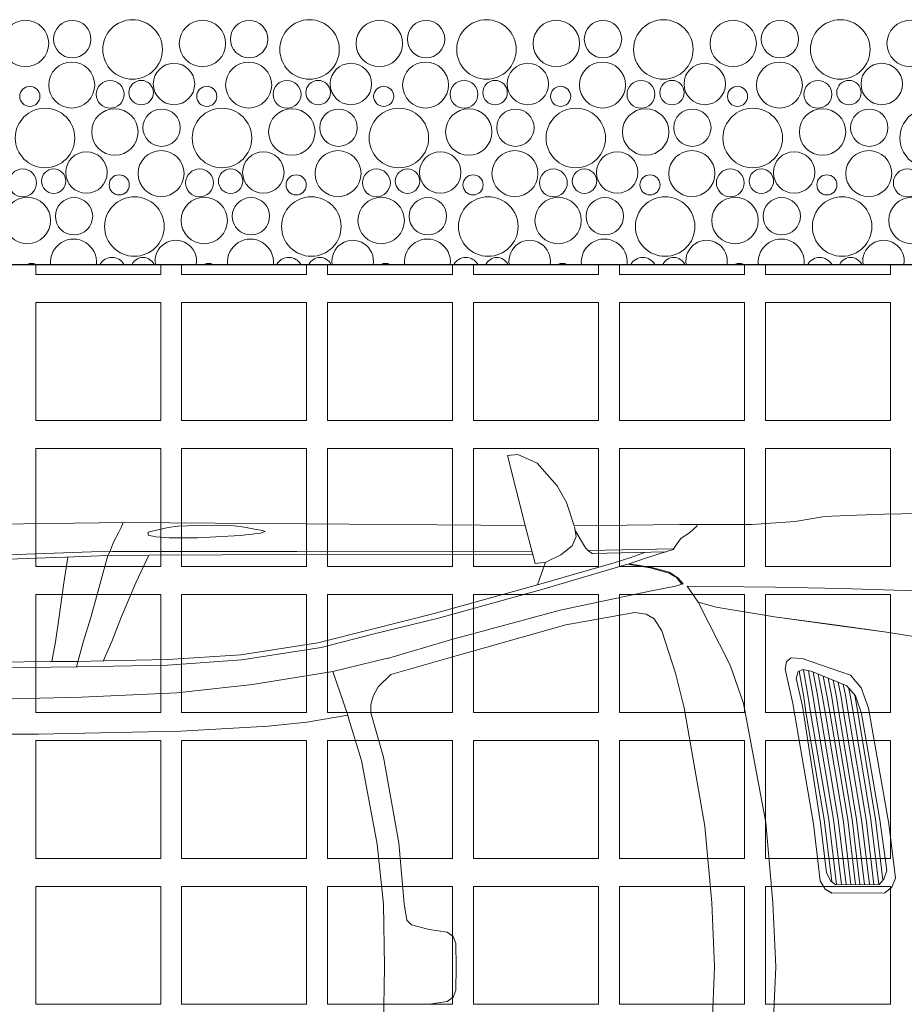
# Model space of a CAD drawing. Header units: metres. Extents: x -167 to 262, y -186 to 508.
# Tile 192 of 256: x 69 to 70.82, y 34.48 to 36.5. Entities that reach past the tile are written whole.
import ezdxf

# ---------------------------------------------------------------- set-up
doc = ezdxf.new("R2010")
doc.units = ezdxf.units.M
doc.header["$MEASUREMENT"] = 0
doc.layers.add('60 Auffüllung', color=7, linetype='Continuous')
doc.layers.add('60 Stellplätze', color=7, linetype='Continuous')

# ---------------------------------------------------------------- blocks, each defined once
blk = doc.blocks.new('*X52', base_point=(27236.1321, 33357.279))
at = {"layer": '60 Auffüllung', "color": 7, "linetype": 'Continuous', "lineweight": 18, "true_color": 0xefefef}
for centre, radius in [((69.0112, 36.454), 0.0477), ((69.1072, 36.4628), 0.0384), ((69.2313, 36.4416), 0.0612), ((69.3749, 36.454), 0.0477), ((69.4709, 36.4628), 0.0384), ((69.595, 36.4416), 0.0612), ((69.7386, 36.454), 0.0477), ((69.8346, 36.4628), 0.0384), ((69.9587, 36.4416), 0.0612), ((70.1023, 36.454), 0.0477), ((70.1983, 36.4628), 0.0384), ((70.3224, 36.4416), 0.0612), ((70.466, 36.454), 0.0477), ((70.562, 36.4628), 0.0384), ((70.6861, 36.4416), 0.0612), ((70.8297, 36.454), 0.0477), ((69.1062, 36.3685), 0.0473), ((69.3164, 36.3706), 0.0426), ((69.4699, 36.3685), 0.0473), ((69.6801, 36.3706), 0.0426), ((69.8336, 36.3685), 0.0473), ((70.0438, 36.3706), 0.0426), ((70.1973, 36.3685), 0.0473), ((70.4075, 36.3706), 0.0426), ((70.561, 36.3685), 0.0473), ((70.7713, 36.3706), 0.0426), ((69.1852, 36.3494), 0.0286), ((69.249, 36.3529), 0.0251), ((69.5489, 36.3494), 0.0286), ((69.6128, 36.3529), 0.0251), ((69.9126, 36.3494), 0.0286), ((69.9765, 36.3529), 0.0251), ((70.2763, 36.3494), 0.0286), ((70.3402, 36.3529), 0.0251), ((70.64, 36.3494), 0.0286), ((70.7039, 36.3529), 0.0251), ((69.0201, 36.3452), 0.0207), ((69.3838, 36.3452), 0.0207), ((69.7475, 36.3452), 0.0207), ((70.1112, 36.3452), 0.0207), ((70.4749, 36.3452), 0.0207), ((69.0513, 36.2596), 0.0612), ((69.1949, 36.272), 0.0477), ((69.2909, 36.2808), 0.0384), ((69.415, 36.2596), 0.0612), ((69.5586, 36.272), 0.0477), ((69.6546, 36.2808), 0.0384), ((69.7787, 36.2596), 0.0612), ((69.9223, 36.272), 0.0477), ((70.0183, 36.2808), 0.0384), ((70.1424, 36.2596), 0.0612), ((70.286, 36.272), 0.0477), ((70.382, 36.2808), 0.0384), ((70.5061, 36.2596), 0.0612), ((70.6497, 36.272), 0.0477), ((70.7457, 36.2808), 0.0384), ((70.8699, 36.2596), 0.0612), ((69.1364, 36.1887), 0.0426), ((69.2899, 36.1865), 0.0473), ((69.5001, 36.1887), 0.0426), ((69.6536, 36.1865), 0.0473), ((69.8638, 36.1887), 0.0426), ((70.0173, 36.1865), 0.0473), ((70.2275, 36.1887), 0.0426), ((70.381, 36.1865), 0.0473), ((70.5913, 36.1887), 0.0426), ((70.7447, 36.1865), 0.0473), ((69.0052, 36.1674), 0.0286), ((69.069, 36.1709), 0.0251), ((69.3689, 36.1674), 0.0286), ((69.4328, 36.1709), 0.0251), ((69.7326, 36.1674), 0.0286), ((69.7965, 36.1709), 0.0251), ((70.0963, 36.1674), 0.0286), ((70.1602, 36.1709), 0.0251), ((70.46, 36.1674), 0.0286), ((70.5239, 36.1709), 0.0251), ((70.8238, 36.1674), 0.0286), ((69.2038, 36.1632), 0.0207), ((69.5675, 36.1632), 0.0207), ((69.9312, 36.1632), 0.0207), ((70.2949, 36.1632), 0.0207), ((70.6586, 36.1632), 0.0207), ((69.0149, 36.09), 0.0477), ((69.1109, 36.0988), 0.0384), ((69.235, 36.0776), 0.0612), ((69.3786, 36.09), 0.0477), ((69.4746, 36.0988), 0.0384), ((69.5987, 36.0776), 0.0612), ((69.7423, 36.09), 0.0477), ((69.8383, 36.0988), 0.0384), ((69.9624, 36.0776), 0.0612), ((70.106, 36.09), 0.0477), ((70.202, 36.0988), 0.0384), ((70.3261, 36.0776), 0.0612), ((70.4697, 36.09), 0.0477), ((70.5657, 36.0988), 0.0384), ((70.6899, 36.0776), 0.0612), ((70.8334, 36.09), 0.0477)]:
    blk.add_circle(centre, radius, dxfattribs=at)
for centre, radius, start, end in [((69.1099, 36.0045), 0.0473, 354.3955, 185.5936), ((69.3201, 36.0067), 0.0426, 350.794, 189.195), ((69.4736, 36.0045), 0.0473, 354.3532, 185.6358), ((69.6838, 36.0067), 0.0426, 350.7466, 189.2424), ((69.8373, 36.0045), 0.0473, 354.3109, 185.6781), ((70.0475, 36.0067), 0.0426, 350.6992, 189.2898), ((70.201, 36.0045), 0.0473, 354.2686, 185.7204), ((70.4113, 36.0067), 0.0426, 350.6518, 189.3372), ((70.5647, 36.0045), 0.0473, 354.2263, 185.7627), ((70.775, 36.0067), 0.0426, 350.6044, 189.3847), ((69.1889, 35.9854), 0.0286, 30.4364, 149.5526), ((69.2528, 35.9889), 0.0251, 25.8449, 154.1442), ((69.5526, 35.9854), 0.0286, 30.3557, 149.6334), ((69.6165, 35.9889), 0.0251, 25.7567, 154.2324), ((69.9163, 35.9854), 0.0286, 30.275, 149.714), ((69.9802, 35.9889), 0.0251, 25.6685, 154.3205), ((70.28, 35.9854), 0.0286, 30.1944, 149.7947), ((70.3439, 35.9889), 0.0251, 25.5804, 154.4086), ((70.6438, 35.9854), 0.0286, 30.1138, 149.8752), ((70.7076, 35.9889), 0.0251, 25.4924, 154.4966), ((69.0238, 35.9812), 0.0207, 64.3904, 115.5987), ((69.3875, 35.9812), 0.0207, 64.1684, 115.8206), ((69.7512, 35.9812), 0.0207, 63.9482, 116.0408), ((70.1149, 35.9812), 0.0207, 63.7298, 116.2593), ((70.4786, 35.9812), 0.0207, 63.513, 116.476)]:
    blk.add_arc(centre, radius, start, end, dxfattribs=at)
blk = doc.blocks.new('*X55', base_point=(27236.1321, 33357.279))
at = {"layer": '60 Auffüllung', "color": 253, "linetype": 'Continuous', "lineweight": 18, "true_color": 0xb4b4b4}
for p, q in [((69.0321, 35.9991), (69.0321, 35.979)), ((69.2891, 35.979), (69.2891, 35.9991)), ((69.3321, 35.9991), (69.3321, 35.979)), ((69.5891, 35.979), (69.5891, 35.9991)), ((69.6321, 35.9991), (69.6321, 35.979)), ((69.8891, 35.979), (69.8891, 35.9991)), ((69.9321, 35.9991), (69.9321, 35.979)), ((70.1891, 35.979), (70.1891, 35.9991)), ((70.2321, 35.9991), (70.2321, 35.979)), ((70.4891, 35.979), (70.4891, 35.9991)), ((70.5321, 35.9991), (70.5321, 35.979)), ((70.7891, 35.979), (70.7891, 35.9991)), ((69.0321, 35.979), (69.2891, 35.979)), ((69.3321, 35.979), (69.5891, 35.979)), ((69.6321, 35.979), (69.8891, 35.979)), ((69.9321, 35.979), (70.1891, 35.979)), ((70.2321, 35.979), (70.4891, 35.979)), ((70.5321, 35.979), (70.7891, 35.979)), ((69.2891, 35.9212), (69.0321, 35.9212)), ((69.0321, 35.9212), (69.0321, 35.679)), ((69.2891, 35.679), (69.2891, 35.9212)), ((69.5891, 35.9212), (69.3321, 35.9212)), ((69.3321, 35.9212), (69.3321, 35.679)), ((69.5891, 35.679), (69.5891, 35.9212)), ((69.8891, 35.9212), (69.6321, 35.9212)), ((69.6321, 35.9212), (69.6321, 35.679)), ((69.8891, 35.679), (69.8891, 35.9212)), ((70.1891, 35.9212), (69.9321, 35.9212)), ((69.9321, 35.9212), (69.9321, 35.679)), ((70.1891, 35.679), (70.1891, 35.9212)), ((70.4891, 35.9212), (70.2321, 35.9212)), ((70.2321, 35.9212), (70.2321, 35.679)), ((70.4891, 35.679), (70.4891, 35.9212)), ((70.7891, 35.9212), (70.5321, 35.9212)), ((70.5321, 35.9212), (70.5321, 35.679)), ((70.7891, 35.679), (70.7891, 35.9212)), ((69.0321, 35.679), (69.2891, 35.679)), ((69.3321, 35.679), (69.5891, 35.679)), ((69.6321, 35.679), (69.8891, 35.679)), ((69.9321, 35.679), (70.1891, 35.679)), ((70.2321, 35.679), (70.4891, 35.679)), ((70.5321, 35.679), (70.7891, 35.679)), ((69.2891, 35.6212), (69.0321, 35.6212)), ((69.0321, 35.6212), (69.0321, 35.379)), ((69.2891, 35.379), (69.2891, 35.6212)), ((69.5891, 35.6212), (69.3321, 35.6212)), ((69.3321, 35.6212), (69.3321, 35.379)), ((69.5891, 35.379), (69.5891, 35.6212)), ((69.8891, 35.6212), (69.6321, 35.6212)), ((69.6321, 35.6212), (69.6321, 35.379)), ((69.8891, 35.379), (69.8891, 35.6212)), ((70.1891, 35.6212), (69.9321, 35.6212)), ((69.9321, 35.6212), (69.9321, 35.379)), ((70.1891, 35.379), (70.1891, 35.6212)), ((70.4891, 35.6212), (70.2321, 35.6212)), ((70.2321, 35.6212), (70.2321, 35.379)), ((70.4891, 35.379), (70.4891, 35.6212)), ((70.7891, 35.6212), (70.5321, 35.6212)), ((70.5321, 35.6212), (70.5321, 35.379)), ((70.7891, 35.379), (70.7891, 35.6212)), ((69.0321, 35.379), (69.2891, 35.379)), ((69.3321, 35.379), (69.5891, 35.379)), ((69.6321, 35.379), (69.8891, 35.379)), ((69.9321, 35.379), (70.1891, 35.379)), ((70.2321, 35.379), (70.4891, 35.379)), ((70.5321, 35.379), (70.7891, 35.379)), ((69.2891, 35.3212), (69.0321, 35.3212)), ((69.0321, 35.3212), (69.0321, 35.079)), ((69.2891, 35.079), (69.2891, 35.3212)), ((69.5891, 35.3212), (69.3321, 35.3212)), ((69.3321, 35.3212), (69.3321, 35.079)), ((69.5891, 35.079), (69.5891, 35.3212)), ((69.8891, 35.3212), (69.6321, 35.3212)), ((69.6321, 35.3212), (69.6321, 35.079)), ((69.8891, 35.079), (69.8891, 35.3212)), ((70.1891, 35.3212), (69.9321, 35.3212)), ((69.9321, 35.3212), (69.9321, 35.079)), ((70.1891, 35.079), (70.1891, 35.3212)), ((70.4891, 35.3212), (70.2321, 35.3212)), ((70.2321, 35.3212), (70.2321, 35.079)), ((70.4891, 35.079), (70.4891, 35.3212)), ((70.7891, 35.3212), (70.5321, 35.3212)), ((70.5321, 35.3212), (70.5321, 35.079)), ((70.7891, 35.079), (70.7891, 35.3212)), ((69.0321, 35.079), (69.2891, 35.079)), ((69.3321, 35.079), (69.5891, 35.079)), ((69.6321, 35.079), (69.8891, 35.079)), ((69.9321, 35.079), (70.1891, 35.079)), ((70.2321, 35.079), (70.4891, 35.079)), ((70.5321, 35.079), (70.7891, 35.079)), ((69.2891, 35.0212), (69.0321, 35.0212)), ((69.0321, 35.0212), (69.0321, 34.779)), ((69.2891, 34.779), (69.2891, 35.0212)), ((69.5891, 35.0212), (69.3321, 35.0212)), ((69.3321, 35.0212), (69.3321, 34.779)), ((69.5891, 34.779), (69.5891, 35.0212)), ((69.8891, 35.0212), (69.6321, 35.0212)), ((69.6321, 35.0212), (69.6321, 34.779)), ((69.8891, 34.779), (69.8891, 35.0212)), ((70.1891, 35.0212), (69.9321, 35.0212)), ((69.9321, 35.0212), (69.9321, 34.779)), ((70.1891, 34.779), (70.1891, 35.0212)), ((70.4891, 35.0212), (70.2321, 35.0212)), ((70.2321, 35.0212), (70.2321, 34.779)), ((70.4891, 34.779), (70.4891, 35.0212)), ((70.7891, 35.0212), (70.5321, 35.0212)), ((70.5321, 35.0212), (70.5321, 34.779)), ((70.7891, 34.779), (70.7891, 35.0212)), ((69.0321, 34.779), (69.2891, 34.779)), ((69.3321, 34.779), (69.5891, 34.779)), ((69.6321, 34.779), (69.8891, 34.779)), ((69.9321, 34.779), (70.1891, 34.779)), ((70.2321, 34.779), (70.4891, 34.779)), ((70.5321, 34.779), (70.7891, 34.779)), ((69.2891, 34.7212), (69.0321, 34.7212)), ((69.0321, 34.7212), (69.0321, 34.479)), ((69.2891, 34.479), (69.2891, 34.7212)), ((69.5891, 34.7212), (69.3321, 34.7212)), ((69.3321, 34.7212), (69.3321, 34.479)), ((69.5891, 34.479), (69.5891, 34.7212)), ((69.8891, 34.7212), (69.6321, 34.7212)), ((69.6321, 34.7212), (69.6321, 34.479)), ((69.8891, 34.479), (69.8891, 34.7212)), ((70.1891, 34.7212), (69.9321, 34.7212)), ((69.9321, 34.7212), (69.9321, 34.479)), ((70.1891, 34.479), (70.1891, 34.7212)), ((70.4891, 34.7212), (70.2321, 34.7212)), ((70.2321, 34.7212), (70.2321, 34.479)), ((70.4891, 34.479), (70.4891, 34.7212)), ((70.7891, 34.7212), (70.5321, 34.7212)), ((70.5321, 34.7212), (70.5321, 34.479)), ((70.7891, 34.479), (70.7891, 34.7212)), ((69.0321, 34.479), (69.2891, 34.479)), ((69.3321, 34.479), (69.5891, 34.479)), ((69.6321, 34.479), (69.8891, 34.479)), ((69.9321, 34.479), (70.1891, 34.479)), ((70.2321, 34.479), (70.4891, 34.479)), ((70.5321, 34.479), (70.7891, 34.479))]:
    blk.add_line(p, q, dxfattribs=at)
blk = doc.blocks.new('Oberklassewagen 27')
at = {"layer": '60 Stellplätze', "color": 7, "linetype": 'Continuous', "lineweight": 13}
for p, q in [((0.5036, 0.132), (0.4976, 0)), ((0.5036, 0.132), (0.4976, 0)), ((0.6238, 0.0002), (0.629, 0.1315)), ((1.302, 0.0002), (1.3043, 0.1291)), ((1.1553, 0.0482), (1.1609, 0.0621)), ((1.1609, 0.0621), (1.1732, 0.071)), ((1.2103, 0.077), (1.1732, 0.071)), ((1.1544, 0), (1.1553, 0.0482)), ((0.5036, -0.132), (0.4976, 0)), ((0.5036, -0.132), (0.4976, 0)), ((1.1544, 0), (1.1553, -0.0482)), ((0.6238, -0.0002), (0.629, -0.1315)), ((1.302, -0.0002), (1.3043, -0.1291)), ((1.1553, -0.0482), (1.1609, -0.0621)), ((1.1609, -0.0621), (1.1732, -0.071)), ((1.2103, -0.077), (1.1732, -0.071)), ((1.2462, -0.0867), (1.2103, -0.077)), ((1.2562, -0.0961), (1.2462, -0.0867)), ((1.2615, -0.1298), (1.2562, -0.0961)), ((0.5181, -0.2966), (0.5036, -0.132)), ((0.5181, -0.2966), (0.5036, -0.132)), ((0.629, -0.1315), (0.6434, -0.2896)), ((1.2726, -0.2546), (1.2615, -0.1298)), ((1.3043, -0.1291), (1.3173, -0.2524)), ((0.2591, -0.164), (0.2735, -0.1521)), ((0.2735, -0.1521), (0.3822, -0.1513)), ((0.3819, -0.1513), (0.395, -0.1592)), ((0.3822, -0.1513), (0.396, -0.1595)), ((0.396, -0.1595), (0.4066, -0.1767)), ((0.2515, -0.1826), (0.2591, -0.164)), ((0.2757, -0.1805), (0.2695, -0.1984)), ((0.2695, -0.1984), (0.2757, -0.1805)), ((0.2851, -0.1697), (0.2757, -0.1805)), ((0.2757, -0.1805), (0.2851, -0.1697)), ((0.2773, -0.1789), (0.2924, -0.3031)), ((0.2924, -0.3031), (0.2773, -0.1789)), ((0.3739, -0.1689), (0.2851, -0.1697)), ((0.2851, -0.1697), (0.3739, -0.1689)), ((0.2856, -0.1697), (0.3019, -0.303)), ((0.3019, -0.303), (0.2856, -0.1697)), ((0.2958, -0.1696), (0.3121, -0.3031)), ((0.3121, -0.3031), (0.2958, -0.1696)), ((0.3215, -0.303), (0.3052, -0.1696)), ((0.3052, -0.1696), (0.3215, -0.303)), ((0.315, -0.1695), (0.3314, -0.3031)), ((0.3314, -0.3031), (0.315, -0.1695)), ((0.3408, -0.303), (0.3245, -0.1694)), ((0.3245, -0.1694), (0.3408, -0.303)), ((0.3335, -0.1694), (0.3498, -0.3031)), ((0.3498, -0.3031), (0.3335, -0.1694)), ((0.3593, -0.303), (0.343, -0.1694)), ((0.343, -0.1694), (0.3593, -0.303)), ((0.3532, -0.1694), (0.3696, -0.3031)), ((0.3696, -0.3031), (0.3532, -0.1694)), ((0.3789, -0.303), (0.3627, -0.1694)), ((0.3627, -0.1694), (0.3789, -0.303)), ((0.3725, -0.1694), (0.3887, -0.3031)), ((0.3887, -0.3031), (0.3725, -0.1694)), ((0.3845, -0.1765), (0.3739, -0.1689)), ((0.3739, -0.1689), (0.3845, -0.1765)), ((0.3982, -0.303), (0.3826, -0.1753)), ((0.3826, -0.1753), (0.3982, -0.303)), ((0.3936, -0.1933), (0.3845, -0.1765)), ((0.3845, -0.1765), (0.3936, -0.1933)), ((0.4066, -0.1767), (0.4204, -0.294)), ((0.2653, -0.2939), (0.2515, -0.1826)), ((0.2695, -0.1984), (0.2837, -0.3024)), ((0.2837, -0.3024), (0.2695, -0.1984)), ((0.4057, -0.2957), (0.3936, -0.1933)), ((0.3936, -0.1933), (0.4057, -0.2957)), ((1.3043, -0.4311), (1.2726, -0.2546)), ((1.3173, -0.2524), (1.349, -0.4242)), ((0.3069, -0.5318), (0.2653, -0.2939)), ((0.3213, -0.5208), (0.2837, -0.3024)), ((0.2837, -0.3024), (0.3213, -0.5208)), ((0.3283, -0.5193), (0.2924, -0.3031)), ((0.2924, -0.3031), (0.3283, -0.5193)), ((0.3019, -0.303), (0.3379, -0.5193)), ((0.3379, -0.5193), (0.3019, -0.303)), ((0.3121, -0.3031), (0.3481, -0.5193)), ((0.3481, -0.5193), (0.3121, -0.3031)), ((0.3576, -0.5193), (0.3215, -0.303)), ((0.3215, -0.303), (0.3576, -0.5193)), ((0.3314, -0.3031), (0.3675, -0.5193)), ((0.3675, -0.5193), (0.3314, -0.3031)), ((0.377, -0.5193), (0.3408, -0.303)), ((0.3408, -0.303), (0.377, -0.5193)), ((0.3498, -0.3031), (0.3861, -0.5193)), ((0.3861, -0.5193), (0.3498, -0.3031)), ((0.3956, -0.5193), (0.3593, -0.303)), ((0.3593, -0.303), (0.3956, -0.5193)), ((0.3696, -0.3031), (0.4059, -0.5193)), ((0.4059, -0.5193), (0.3696, -0.3031)), ((0.4154, -0.5193), (0.3789, -0.303)), ((0.3789, -0.303), (0.4154, -0.5193)), ((0.3887, -0.3031), (0.4257, -0.5193)), ((0.4257, -0.5193), (0.3887, -0.3031)), ((0.4351, -0.5193), (0.3982, -0.303)), ((0.3982, -0.303), (0.4351, -0.5193)), ((0.443, -0.5362), (0.4057, -0.2957)), ((0.4057, -0.2957), (0.443, -0.5362)), ((0.4204, -0.294), (0.4624, -0.5411)), ((0.5638, -0.5417), (0.5181, -0.2966)), ((0.5638, -0.5417), (0.5181, -0.2966)), ((0.6434, -0.2896), (0.6861, -0.5324)), ((1.349, -0.4242), (1.3761, -0.5115)), ((1.3299, -0.522), (1.3043, -0.4311)), ((1.7207, -0.4845), (1.5411, -0.4949)), ((1.8543, -0.4816), (1.7207, -0.4845)), ((2.0135, -0.4782), (1.8543, -0.4816)), ((2.1663, -0.478), (2.0135, -0.4782)), ((1.4615, -0.5029), (1.3775, -0.517)), ((1.5411, -0.4949), (1.4615, -0.5029)), ((0.3339, -0.5574), (0.3213, -0.5208)), ((0.3213, -0.5208), (0.3339, -0.5574)), ((0.3354, -0.5583), (0.3283, -0.5193)), ((0.3283, -0.5193), (0.3354, -0.5583)), ((0.3379, -0.5193), (0.3449, -0.5583)), ((0.3449, -0.5583), (0.3379, -0.5193)), ((0.3481, -0.5193), (0.3545, -0.5583)), ((0.3545, -0.5583), (0.3481, -0.5193)), ((0.3639, -0.5583), (0.3576, -0.5193)), ((0.3576, -0.5193), (0.3639, -0.5583)), ((0.3675, -0.5193), (0.3738, -0.5583)), ((0.3738, -0.5583), (0.3675, -0.5193)), ((0.3833, -0.5583), (0.377, -0.5193)), ((0.377, -0.5193), (0.3833, -0.5583)), ((0.3861, -0.5193), (0.3929, -0.5583)), ((0.3929, -0.5583), (0.3861, -0.5193)), ((0.4024, -0.5583), (0.3956, -0.5193)), ((0.3956, -0.5193), (0.4024, -0.5583)), ((0.4122, -0.5583), (0.4059, -0.5193)), ((0.4059, -0.5193), (0.4122, -0.5583)), ((0.4154, -0.5193), (0.4217, -0.5583)), ((0.4217, -0.5583), (0.4154, -0.5193)), ((0.4257, -0.5193), (0.4315, -0.5583)), ((0.4315, -0.5583), (0.4257, -0.5193)), ((0.441, -0.5583), (0.4351, -0.5193)), ((0.4351, -0.5193), (0.441, -0.5583)), ((1.3304, -0.5399), (1.3299, -0.522)), ((1.3761, -0.5115), (1.3775, -0.517)), ((1.3775, -0.517), (1.3761, -0.5115)), ((1.3773, -0.5167), (1.3773, -0.5167)), ((1.3775, -0.517), (1.408, -0.6068)), ((0.322, -0.5735), (0.3069, -0.5318)), ((0.4557, -0.593), (0.443, -0.5362)), ((0.443, -0.5362), (0.4557, -0.593)), ((0.4624, -0.5411), (0.4781, -0.612)), ((0.5916, -0.6205), (0.5638, -0.5417)), ((0.5916, -0.6205), (0.5638, -0.5417)), ((0.6861, -0.5324), (0.7036, -0.6038)), ((1.3248, -0.5578), (1.3304, -0.5399)), ((0.3515, -0.5778), (0.3339, -0.5574)), ((0.3339, -0.5574), (0.3515, -0.5778)), ((0.3356, -0.5594), (0.3354, -0.5583)), ((0.3354, -0.5583), (0.3356, -0.5594)), ((0.3449, -0.5583), (0.3485, -0.574)), ((0.3485, -0.574), (0.3449, -0.5583)), ((0.3545, -0.5583), (0.3589, -0.5808)), ((0.3589, -0.5808), (0.3545, -0.5583)), ((0.3639, -0.5583), (0.3692, -0.5849)), ((0.3692, -0.5849), (0.3639, -0.5583)), ((0.3738, -0.5583), (0.3799, -0.5893)), ((0.3799, -0.5893), (0.3738, -0.5583)), ((0.3901, -0.5934), (0.3833, -0.5583)), ((0.3929, -0.5583), (0.4001, -0.5978)), ((0.4001, -0.5978), (0.3929, -0.5583)), ((0.4102, -0.6018), (0.4024, -0.5583)), ((0.4024, -0.5583), (0.4102, -0.6018)), ((0.4205, -0.6061), (0.4122, -0.5583)), ((0.4122, -0.5583), (0.4205, -0.6061)), ((0.4217, -0.5583), (0.4304, -0.6088)), ((0.4304, -0.6088), (0.4217, -0.5583)), ((0.4315, -0.5583), (0.4405, -0.6108)), ((0.4405, -0.6108), (0.4315, -0.5583)), ((0.4495, -0.6079), (0.441, -0.5583)), ((0.441, -0.5583), (0.4495, -0.6079)), ((1.3151, -0.5756), (1.3248, -0.5578)), ((1.7286, -0.5631), (1.5734, -0.5805)), ((1.9246, -0.554), (1.7286, -0.5631)), ((2.1659, -0.5489), (1.9246, -0.554)), ((0.3438, -0.6), (0.322, -0.5735)), ((0.4246, -0.608), (0.3515, -0.5778)), ((1.289, -0.6008), (1.3151, -0.5756)), ((1.5734, -0.5805), (1.408, -0.6068)), ((0.4432, -0.6342), (0.3438, -0.6)), ((0.4516, -0.6071), (0.4557, -0.593)), ((0.4557, -0.593), (0.4516, -0.6071)), ((0.7036, -0.6038), (0.7318, -0.6906)), ((1.1547, -0.6394), (1.289, -0.6008)), ((1.408, -0.6068), (1.2958, -0.6343)), ((0.4246, -0.608), (0.4418, -0.6111)), ((0.4418, -0.6111), (0.4246, -0.608)), ((0.4418, -0.6111), (0.4516, -0.6071)), ((0.4516, -0.6071), (0.4418, -0.6111)), ((0.4755, -0.6274), (0.4658, -0.635)), ((0.4781, -0.612), (0.4755, -0.6274)), ((0.6572, -0.7494), (0.5916, -0.6205)), ((0.6572, -0.7494), (0.5916, -0.6205)), ((1.7479, -0.62), (1.5956, -0.6311)), ((1.9332, -0.6163), (1.7479, -0.62)), ((1.935, -0.6163), (1.9213, -0.6676)), ((2.1705, -0.6134), (1.9332, -0.6163)), ((1.9889, -0.6276), (2.1701, -0.6258)), ((0.4658, -0.635), (0.4432, -0.6342)), ((0.929, -0.7028), (1.1547, -0.6394)), ((1.2957, -0.6341), (1.1666, -0.6723)), ((1.5956, -0.6311), (1.432, -0.6565)), ((1.439, -0.6661), (1.5975, -0.641)), ((1.5975, -0.641), (1.7476, -0.6317)), ((1.7476, -0.6317), (1.8794, -0.6287)), ((1.8623, -0.6684), (1.8804, -0.6286)), ((1.8794, -0.6287), (1.9322, -0.6276)), ((1.9322, -0.6276), (1.9889, -0.6276)), ((1.9889, -0.6276), (1.9322, -0.6276)), ((1.9861, -0.6276), (1.9787, -0.6682)), ((1.432, -0.6565), (1.3235, -0.6845)), ((1.3303, -0.6934), (1.439, -0.6661)), ((1.9213, -0.6676), (1.9058, -0.7183)), ((0.27, -0.6881), (0.1627, -0.671)), ((0.1627, -0.671), (0.27, -0.6881)), ((1.1666, -0.6723), (0.9411, -0.7334)), ((1.3235, -0.6845), (1.1907, -0.7164)), ((1.8424, -0.7201), (1.8623, -0.6684)), ((1.9787, -0.6682), (1.9708, -0.7201)), ((0.3664, -0.7015), (0.27, -0.6881)), ((0.27, -0.6881), (0.3664, -0.7014)), ((0.3664, -0.7014), (0.5004, -0.7194)), ((0.5004, -0.7194), (0.3664, -0.7015)), ((0.7318, -0.6906), (0.748, -0.7157)), ((0.7876, -0.7283), (0.929, -0.7028)), ((1.1997, -0.7262), (1.3303, -0.6934)), ((0.4748, -0.7159), (0.4748, -0.716)), ((0.4748, -0.716), (0.4748, -0.7159)), ((0.476, -0.7161), (0.476, -0.7161)), ((0.6202, -0.7395), (0.5004, -0.7194)), ((0.5004, -0.7194), (0.6202, -0.7394)), ((0.748, -0.7157), (0.7644, -0.7247)), ((0.7644, -0.7247), (0.7876, -0.7283)), ((1.1907, -0.7164), (0.9737, -0.7773)), ((0.9875, -0.7856), (1.1997, -0.7262)), ((1.8129, -0.7894), (1.8424, -0.7201)), ((1.9058, -0.7183), (1.8866, -0.7877)), ((1.9708, -0.7201), (1.9612, -0.7894)), ((0.6202, -0.7394), (0.6572, -0.7494)), ((0.6572, -0.7494), (0.6202, -0.7395)), ((0.6393, -0.7446), (0.6393, -0.7445)), ((0.9411, -0.7334), (0.7567, -0.7725)), ((0.046, -0.7681), (0.3633, -0.778)), ((0.68, -0.7824), (0.6572, -0.7494)), ((0.68, -0.7824), (0.6572, -0.7494)), ((0.3633, -0.778), (0.498, -0.7802)), ((0.498, -0.7802), (0.6279, -0.7816)), ((0.6279, -0.7816), (0.68, -0.7824)), ((0.7038, -0.7827), (0.6883, -0.7876)), ((0.6883, -0.7876), (0.6991, -0.7997)), ((0.6991, -0.7997), (0.6883, -0.7876)), ((0.7014, -0.7997), (0.6912, -0.7874)), ((0.7567, -0.7725), (0.7038, -0.7827)), ((0.8276, -0.8313), (0.9875, -0.7856)), ((0.9875, -0.7856), (0.8276, -0.8313)), ((0.9737, -0.7773), (0.902, -0.7984)), ((0.9878, -0.7856), (0.9709, -0.8316)), ((1.8866, -0.7877), (1.8705, -0.8453)), ((0.6991, -0.7997), (0.7166, -0.8115)), ((0.7166, -0.8115), (0.6991, -0.7997)), ((0.7192, -0.8101), (0.7014, -0.7997)), ((0.902, -0.7984), (0.8022, -0.8277)), ((1.7863, -0.8463), (1.8129, -0.7894)), ((1.9612, -0.7894), (1.9533, -0.842)), ((0.7166, -0.8115), (0.7527, -0.821)), ((0.7527, -0.821), (0.7166, -0.8115)), ((0.7562, -0.8199), (0.7192, -0.8101)), ((0.7527, -0.821), (0.7989, -0.8286)), ((0.7989, -0.8286), (0.7527, -0.821)), ((0.8022, -0.8277), (0.7562, -0.8199)), ((0.7989, -0.8286), (0.7653, -0.84)), ((0.7653, -0.84), (0.7989, -0.8286)), ((0.7989, -0.8272), (0.7989, -0.8286)), ((0.7989, -0.8286), (0.7989, -0.8272)), ((0.9705, -0.8316), (0.9922, -0.8294)), ((0.9922, -0.8294), (1.0126, -0.9071)), ((2.5614, -0.8226), (1.9579, -0.8418)), ((1.9579, -0.8418), (2.5614, -0.8226)), ((0.7377, -0.8489), (0.7085, -0.8576)), ((0.7085, -0.8576), (0.7377, -0.8489)), ((0.7231, -0.8533), (0.8755, -0.85)), ((0.7653, -0.84), (0.7377, -0.8489)), ((0.7377, -0.8489), (0.7653, -0.84)), ((0.7656, -0.8524), (0.7959, -0.8412)), ((0.7959, -0.8412), (0.8276, -0.8313)), ((0.8276, -0.8313), (0.7959, -0.8412)), ((0.8742, -0.849), (0.8825, -0.855)), ((0.9164, -0.8652), (0.9398, -0.847)), ((0.9398, -0.847), (0.9705, -0.8316)), ((0.9974, -0.848), (1.484, -0.8476)), ((1.484, -0.8476), (0.9974, -0.848)), ((1.484, -0.8476), (1.7857, -0.8463)), ((1.7857, -0.8463), (1.484, -0.8476)), ((1.7857, -0.8463), (1.8705, -0.8453)), ((1.8663, -0.8541), (2.568, -0.83)), ((2.568, -0.83), (1.8663, -0.8541)), ((1.8663, -0.8541), (1.8705, -0.8453)), ((1.8705, -0.8453), (1.8663, -0.8541)), ((1.9579, -0.8418), (1.8705, -0.8453)), ((1.8705, -0.8453), (1.9579, -0.8418)), ((0.7085, -0.8576), (0.6988, -0.8725)), ((0.8832, -0.8556), (0.7075, -0.8592)), ((0.7126, -0.8566), (0.7127, -0.8566)), ((0.8825, -0.855), (0.8891, -0.8612)), ((0.8891, -0.8612), (0.9104, -0.8969)), ((0.9164, -0.8652), (0.9082, -0.8843)), ((1.4822, -0.8537), (0.9993, -0.8543)), ((0.9993, -0.8543), (1.4822, -0.8537)), ((1.8663, -0.8541), (1.4822, -0.8537)), ((1.4822, -0.8537), (1.8613, -0.854)), ((1.8584, -0.8744), (1.8623, -0.8639)), ((1.8623, -0.8639), (1.8663, -0.8541)), ((1.8663, -0.8541), (1.8623, -0.8639)), ((0.6921, -0.8812), (0.675, -0.8925)), ((0.6988, -0.8725), (0.6921, -0.8812)), ((0.9082, -0.8843), (0.9116, -0.9042)), ((1.5986, -0.8868), (1.5567, -0.8916)), ((1.5567, -0.8916), (1.5986, -0.8868)), ((1.5676, -0.8904), (1.568, -0.8905)), ((1.6863, -0.882), (1.5986, -0.8868)), ((1.5986, -0.8868), (1.6863, -0.882)), ((1.7449, -0.8815), (1.6863, -0.882)), ((1.6863, -0.882), (1.7449, -0.8815)), ((1.7724, -0.8837), (1.7449, -0.8815)), ((1.7449, -0.8815), (1.7724, -0.8837)), ((1.788, -0.8876), (1.7724, -0.8837)), ((1.7724, -0.8837), (1.788, -0.8876)), ((1.7878, -0.8932), (1.788, -0.8876)), ((1.788, -0.8876), (1.7878, -0.8932)), ((1.8459, -0.888), (1.8464, -0.888)), ((1.8481, -0.8931), (1.8584, -0.8744)), ((0.5478, -0.9095), (0.4575, -0.9154)), ((0.6955, -0.9094), (0.5478, -0.9095)), ((0.6589, -0.9094), (0.6602, -0.9059)), ((0.675, -0.8925), (0.6602, -0.9059)), ((0.912, -0.9067), (0.6955, -0.9094)), ((0.928, -0.9546), (0.912, -0.9067)), ((1.4643, -0.9109), (1.0126, -0.9071)), ((1.0126, -0.9071), (1.0495, -1.0508)), ((1.5567, -0.8916), (1.5476, -0.895)), ((1.5476, -0.895), (1.5567, -0.8916)), ((1.5476, -0.895), (1.553, -0.8971)), ((1.553, -0.8971), (1.5476, -0.895)), ((1.553, -0.8971), (1.5692, -0.8994)), ((1.5901, -0.9039), (1.5692, -0.8994)), ((1.5692, -0.8994), (1.5901, -0.9039)), ((1.6108, -0.9066), (1.5901, -0.9039)), ((1.5901, -0.9039), (1.6108, -0.9066)), ((1.6684, -0.9078), (1.6108, -0.9066)), ((1.6108, -0.9066), (1.6684, -0.9078)), ((1.7259, -0.9059), (1.6684, -0.9078)), ((1.6684, -0.9078), (1.7259, -0.9059)), ((1.7259, -0.9059), (1.7266, -0.9059)), ((1.7469, -0.903), (1.7266, -0.9059)), ((1.7266, -0.9059), (1.7469, -0.903)), ((1.768, -0.8984), (1.7469, -0.903)), ((1.7469, -0.903), (1.768, -0.8984)), ((1.768, -0.8984), (1.7878, -0.8932)), ((2.422, -0.9063), (1.8368, -0.9132)), ((1.8392, -0.9132), (1.8432, -0.9028)), ((1.8432, -0.9028), (1.8481, -0.8931)), ((1.8481, -0.8931), (1.8432, -0.9028)), ((0.2741, -0.9303), (0.204, -0.9323)), ((0.3309, -0.9287), (0.2741, -0.9303)), ((0.3831, -0.9264), (0.3309, -0.9287)), ((0.4019, -0.9249), (0.3831, -0.9264)), ((0.4575, -0.9154), (0.4019, -0.9249)), ((1.8368, -0.9132), (1.4643, -0.9109)), ((0.9474, -0.9889), (0.928, -0.9546)), ((0.9882, -1.0354), (0.9474, -0.9889)), ((1.0278, -1.0531), (0.9882, -1.0354)), ((1.0495, -1.0508), (1.0278, -1.0531))]:
    blk.add_line(p, q, dxfattribs=at)

msp = doc.modelspace()

# ---------------------------------------------------------------- hatches: boundary and pattern name
at = {"layer": '60 Auffüllung', "linetype": 'Continuous', "lineweight": 18, "true_color": 0xefefef}
h = msp.add_hatch(dxfattribs=at)
h.set_pattern_fill('Erde_1_0001', style=0, pattern_type=2)
h.set_pattern_definition([(0, (27236.1321, 33357.27905), (0, 0.779422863), [0.04875, -0.40125]), (0, (27236.3571, 33357.66876), (0, 0.779422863), [0.04875, -0.40125]), (60, (27236.1321, 33357.27905), (-0.675, 0.389711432), [0.04875, -0.40125]), (60, (27236.5821, 33357.27905), (-0.675, 0.389711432), [0.04875, -0.40125]), (120, (27236.18084, 33357.27905), (0.675, 0.389711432), [0.04875, -0.40125]), (120, (27236.63084, 33357.27905), (0.675, 0.389711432), [0.04875, -0.40125]), (0, (27236.1321, 33357.35405), (0, 0.15), [0, -0.15, 0, -0.225]), (45, (27236.2071, 33357.35405), (-0.1060660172, 0.1060660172), [0, -0.1125, 0, -0.1875])])
h.paths.add_polyline_path([(2.3366, 24.8593), (2.3419, 13.496, 0.033836), (8.8613, 14.0911, 0.026308), (13.8582, 15.1616, -0.024635), (17.3411, 16.2775), (17.3411, 24.6258), (15.3411, 24.6258), (15.3411, 30.4887), (17.3411, 30.4887), (17.3411, 43.9997), (58.1625, 43.9997), (58.1625, 45.7494), (101.6632, 45.7486), (101.6702, 49.0078), (2.342, 49.0078)])
h.paths.add_polyline_path([(9.5982, 27.1903), (4.651, 27.1903), (4.651, 42.9257), (4.651, 43.8257), (9.5982, 43.8257), (9.5982, 42.9257)], flags=0)
h.paths.add_polyline_path([(14.4618, 25.704, -0.414214), (13.8618, 26.304, -0.414214), (14.4618, 26.904, -0.414214), (15.0618, 26.304, -0.414214)], flags=0)

# ---------------------------------------------------------------- linework, layer by layer
at = {"layer": '60 Auffüllung', "color": 8, "linetype": 'Continuous', "lineweight": 18, "flags": 128}
for points in [[(77.6623, 37.4991), (66.6619, 37.5001), (66.663, 36.0001), (77.6639, 35.9991), (77.6621, 17.7019), (77.6753, 13.9979), (84.1681, 14.0609), (84.1591, 19.7797), (84.1653, 19.7797), (84.1711, 36.0153), (95.17, 36.0142), (95.1688, 37.499), (84.1667, 37.4991), (84.1638, 45.7491), (77.6627, 45.7487)], [(66.6623, 35.9991), (66.6621, 18.7491), (77.6621, 18.7486), (77.6617, 35.9991)]]:
    msp.add_lwpolyline(points, close=True, dxfattribs=at)
at = {"layer": '60 Stellplätze', "color": 7, "linetype": 'Continuous', "lineweight": 13}
msp.add_line((66.6649, 35.9991), (77.6638, 35.9991), dxfattribs=at)

# ---------------------------------------------------------------- block references
at = {"layer": '60 Auffüllung', "color": 8, "lineweight": 18}
for name in ['*X52', '*X55']:
    msp.add_blockref(name, (27236.1321, 33357.279), dxfattribs=at)
at = {"layer": '60 Stellplätze', "color": 7, "linetype": 'Continuous', "lineweight": 13, "rotation": 179.9939697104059}
msp.add_blockref('Oberklassewagen 27', (71.0511, 34.5558), dxfattribs=at)

doc.saveas('drawing.dxf')
